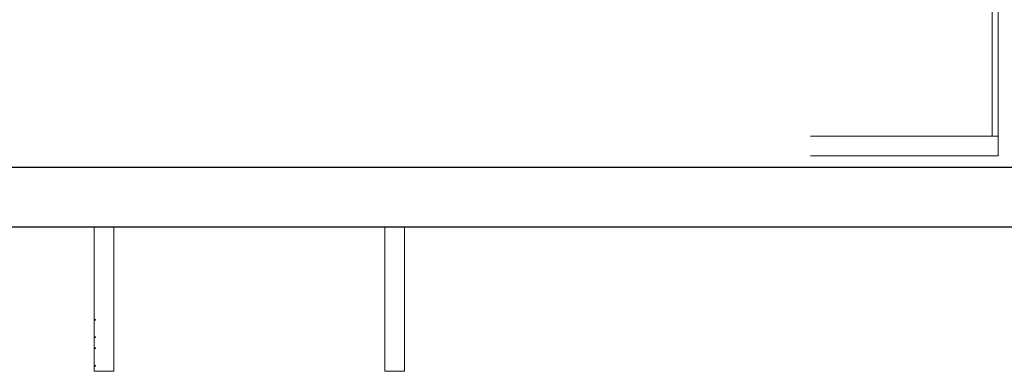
# Model space of a CAD drawing. Extents: x -220425 to -93252, y -20065 to 80294.
# Tile 3 of 103: x -188269 to -178209, y -20065 to -16475. Entities that reach past the tile are written whole.
import ezdxf

# ---------------------------------------------------------------- set-up
doc = ezdxf.new("R2010")
doc.units = 0
doc.header["$MEASUREMENT"] = 0
doc.set_wipeout_variables(frame=1)
doc.linetypes.add('Hidden Line', pattern=[50, 25, -25])
for name, color, linetype in [('#kan_san-op', 34, 'Continuous'), ('_TABELA', 7, 'Continuous'), ('Drzwi ArchiCAD', 7, 'Continuous')]:
    doc.layers.add(name, color=color, linetype=linetype)
for name, color, linetype, lineweight in [('#ks', 34, 'Continuous', 30), ('Arch schody_Nr_Pióra__21', 7, 'Continuous', 9), ('Arch wyposazenie_Nr_Pióra__100', 2, 'Continuous', 25), ('INWENT RZĘDNE_Nr_Pióra__21', 7, 'Continuous', 9), ('INWENT.ŚCIANY_Nr_Pióra__101', 8, 'Continuous', 13), ('Inwentaryzacja Konst._Nr_Pióra__101', 8, 'Continuous', 13), ('Istniejące schody_Nr_Pióra__101', 8, 'Continuous', 13), ('PODKŁAD', 252, 'Continuous', 35), ('RAMKA', 255, 'Continuous', 35)]:
    doc.layers.add(name, color=color, linetype=linetype, lineweight=lineweight)
doc.styles.add('GENERATED_STYLE_2', font='txt')

# ---------------------------------------------------------------- blocks, each defined once
blk = doc.blocks.new('parter')
at = {"layer": 'INWENT RZĘDNE_Nr_Pióra__21', "linetype": 'Continuous'}
for points in [[(-185420, -17800), (-185320, -17800), (-185328, -17761), (-185350, -17729), (-185382, -17707), (-185420, -17700)], [(-185420, -17800), (-185520, -17800), (-185513, -17838), (-185491, -17870), (-185459, -17892), (-185420, -17900)]]:
    blk.add_hatch(color=252, dxfattribs=at).paths.add_polyline_path(points, flags=0)
at = {"layer": 'Arch schody_Nr_Pióra__21', "color": 252, "linetype": 'Continuous'}
for p, q in [((-181742, -10215), (-181742, -17665)), ((-181542, -10215), (-181542, -17665)), ((-187507, -11415), (-187507, -20065)), ((-187307, -11415), (-187307, -20065)), ((-187307, -11745), (-187307, -17865)), ((-186642, -11745), (-187307, -17865)), ((-186642, -11745), (-186107, -17865)), ((-186107, -11745), (-186107, -17865)), ((-186042, -11745), (-186042, -17865)), ((-184537, -12815), (-184537, -17665)), ((-184477, -12815), (-184477, -17665)), ((-178332, -12915), (-178332, -17665)), ((-178272, -12915), (-178272, -17665)), ((-184537, -17665), (-184537, -20065)), ((-181742, -17665), (-184537, -17665)), ((-178272, -17665), (-181542, -17665)), ((-178272, -17865), (-178272, -17665)), ((-186042, -17865), (-187307, -17865)), ((-184337, -17865), (-184337, -20065)), ((-178272, -17865), (-184337, -17865)), ((-187307, -20065), (-187507, -20065)), ((-184337, -20065), (-184537, -20065))]:
    blk.add_line(p, q, dxfattribs=at)
at = {"layer": 'Arch wyposazenie_Nr_Pióra__100', "color": 252, "linetype": 'Continuous'}
for p in [(-187499, -19538), (-187499, -19718), (-187499, -19828), (-187499, -20008)]:
    blk.add_point(p, dxfattribs=at)
at = {"layer": 'INWENT RZĘDNE_Nr_Pióra__21', "color": 252, "linetype": 'Continuous'}
for p, q in [((-185420, -18000), (-185420, -17600)), ((-185620, -17800), (-185220, -17800))]:
    blk.add_line(p, q, dxfattribs=at)
blk.add_circle((-185420, -17800), 100, dxfattribs=at)
at = {"layer": 'INWENT.ŚCIANY_Nr_Pióra__101', "color": 252, "linetype": 'Hidden Line'}
for p, q in [((-184922, -15935), (-184922, -16515)), ((-184682, -16515), (-184682, -15935)), ((-187482, -16515), (-187482, -16435)), ((-187242, -16435), (-187242, -16515)), ((-187242, -16515), (-187482, -16515)), ((-184922, -16515), (-184682, -16515))]:
    blk.add_line(p, q, dxfattribs=at)
at = {"layer": 'Inwentaryzacja Konst._Nr_Pióra__101', "color": 252, "linetype": 'Hidden Line'}
for p, q in [((-187482, -16515), (-187382, -16515)), ((-187482, -16565), (-187482, -16515)), ((-187482, -16565), (-187472, -16560)), ((-187482, -16565), (-187472, -16570)), ((-187482, -16565), (-187482, -16615)), ((-187472, -16560), (-187468, -16525)), ((-187472, -16570), (-187468, -16605)), ((-187468, -16525), (-187396, -16525)), ((-187396, -16525), (-187392, -16560)), ((-187396, -16605), (-187392, -16570)), ((-187382, -16565), (-187392, -16560)), ((-187382, -16565), (-187392, -16570)), ((-187382, -16515), (-187382, -16565)), ((-187382, -16615), (-187382, -16565)), ((-184862, -16515), (-184762, -16515)), ((-184862, -16565), (-184862, -16515)), ((-184862, -16565), (-184852, -16560)), ((-184862, -16565), (-184852, -16570)), ((-184862, -16565), (-184862, -16615)), ((-184852, -16560), (-184848, -16525)), ((-184852, -16570), (-184848, -16605)), ((-184848, -16525), (-184776, -16525)), ((-184776, -16525), (-184772, -16560)), ((-184776, -16605), (-184772, -16570)), ((-184762, -16565), (-184772, -16560)), ((-184762, -16565), (-184772, -16570)), ((-184762, -16515), (-184762, -16565)), ((-184762, -16615), (-184762, -16565)), ((-187482, -16615), (-187382, -16615)), ((-187468, -16605), (-187396, -16605)), ((-184862, -16615), (-184762, -16615)), ((-184848, -16605), (-184776, -16605))]:
    blk.add_line(p, q, dxfattribs=at)
at = {"layer": 'Istniejące schody_Nr_Pióra__101', "color": 252, "linetype": 'Hidden Line'}
for p, q in [((-184682, -16715), (-184682, -10015)), ((-185042, -16485), (-187182, -16485)), ((-187182, -16485), (-187182, -16985)), ((-185042, -16485), (-185042, -16985)), ((-187182, -16715), (-191052, -16715)), ((-185042, -16715), (-187182, -16715)), ((-185042, -16715), (-184682, -16715)), ((-185042, -16985), (-187182, -16985))]:
    blk.add_line(p, q, dxfattribs=at)
at = {"layer": 'INWENT RZĘDNE_Nr_Pióra__21', "color": 252, "insert": (-185966, -18146), "char_height": 160, "attachment_point": 7, "style": 'GENERATED_STYLE_2'}
blk.add_mtext('{-0,53}', dxfattribs=at)
blk = doc.blocks.new('A$C382C6C0C')
at = {"layer": '#ks', "color": 7, "lineweight": -3}
for p, q in [((0, -2848), (3890.5, -2848)), ((-248.5, -2909), (3951.5, -2909))]:
    blk.add_line(p, q, dxfattribs=at)
blk = doc.blocks.new('A$C689C700D')
at = {"layer": '#ks', "color": 1, "lineweight": 35, "xscale": 10, "yscale": 10, "zscale": 10}
blk.add_blockref('A$C382C6C0C', (-37653, 28364), dxfattribs=at)
blk = doc.blocks.new('A$C68A3096F')
at = {"layer": 'RAMKA'}
blk.add_blockref('A$C689C700D', (2590, 0), dxfattribs=at)

msp = doc.modelspace()

# ---------------------------------------------------------------- block references
at = {"layer": 'PODKŁAD'}
msp.add_blockref('parter', (0, 0), dxfattribs=at)
msp.add_blockref('parter', (0, 0), dxfattribs=at)

# ---------------------------------------------------------------- next in the draw order: wipeouts: each hides what was drawn before it
msp.add_wipeout([(-196055, -11065), (-180192, -11065), (-180192, -17981), (-196055, -17981)]).dxf.layer = 'Drzwi ArchiCAD'

# ---------------------------------------------------------------- next in the draw order: wipeouts: each hides what was drawn before it
at = {"ltscale": 10}
msp.add_wipeout([(-200770, 11109), (-158770, 11109), (-159380, 10499), (-198285, 10499), (-198285, -17981), (-159380, -17981), (-158770, -18591), (-200770, -18591)], dxfattribs=at).dxf.layer = '#kan_san-op'

# ---------------------------------------------------------------- next in the draw order: block references
at = {"layer": '_TABELA', "color": 7}
msp.add_blockref('A$C68A3096F', (-163222, -17865), dxfattribs=at)

doc.saveas('drawing.dxf')
